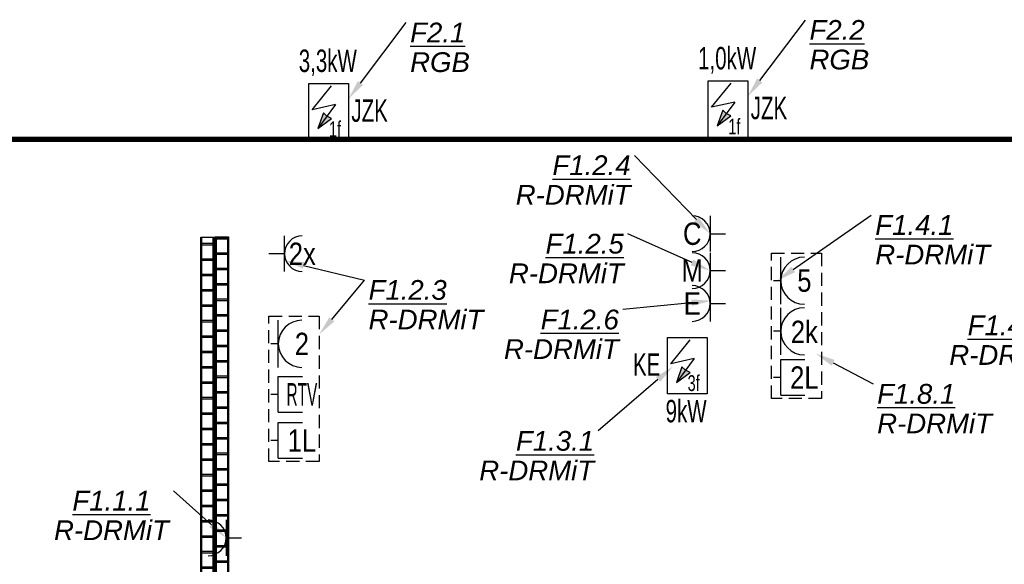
# Model space of a CAD drawing. Header units: millimetres. Extents: x 667417 to 821619, y 904330 to 1017710.
# Tile 6 of 13: x 680983 to 688465, y 916930 to 921067. Entities that reach past the tile are written whole.
import ezdxf
from ezdxf import colors
from ezdxf.entities.mleader import LeaderData, LeaderLine
from ezdxf.enums import TextEntityAlignment as Align
from ezdxf.math import Vec2, Vec3

# ---------------------------------------------------------------- set-up
doc = ezdxf.new("R2010")
doc.units = ezdxf.units.MM
doc.linetypes.add('DASHED', pattern=[0.75, 0.5, -0.25])
for name, color, linetype in [('_IE_Adresacja obwodów', 246, 'Continuous'), ('_IE_Gniazda_230V_IP20', 5, 'Continuous'), ('_IE_Gniazdo podwójne_230V_IP20', 5, 'Continuous'), ('_IE_Punkty zasilania IE', 5, 'Continuous'), ('_IE_Strefy oddziaływania rozdzielnic elektrycznych', 240, 'Continuous'), ('_IE_Trasy kablowe IE', 150, 'Continuous'), ('_IE_Trasy kablowe IT', 94, 'Continuous'), ('_IE_Zestaw_PEL', 5, 'Continuous')]:
    doc.layers.add(name, color=color, linetype=linetype)
doc.styles.add('ARIAL', font='arial-narrow_[pl.allfont.net].ttf', dxfattribs={"width": 0.8})
doc.styles.get("Standard").update_dxf_attribs({"font": 'ARIAL.TTF'})

# ---------------------------------------------------------------- blocks, each defined once
blk = doc.blocks.new('*U914')
at = {"layer": '_IE_Gniazda_230V_IP20', "color": 5}
for p, q in [((13.57, 13.57), (13.57, -13.57)), ((13.57, 0), (25.33, 0))]:
    blk.add_line(p, q, dxfattribs=at)
blk.add_arc((0, 0), 13.57, 270, 90, dxfattribs=at)
blk = doc.blocks.new('*U1496')
at = {"layer": '_IE_Zestaw_PEL', "color": 230, "linetype": 'DASHED', "ltscale": 20}
for p, q in [((55.28, 0), (55.28, 110.57)), ((55.28, 110.57), (93.4, 110.57)), ((93.4, 110.57), (93.4, 0)), ((93.4, 0), (55.28, 0))]:
    blk.add_line(p, q, dxfattribs=at)
at = {"layer": '_IE_Zestaw_PEL'}
for p, q in [((62.4, 71.66), (62.4, 107.49)), ((62.4, 89.57), (56.79, 89.57)), ((62.4, 33.23), (62.4, 69.06)), ((62.4, 51.15), (56.79, 51.15)), ((62.4, 2.66), (62.4, 29.83)), ((62.4, 29.83), (80.7, 29.83)), ((62.4, 16.1), (56.79, 16.1)), ((62.4, 2.66), (80.7, 2.66))]:
    blk.add_line(p, q, dxfattribs=at)
for centre in [(80.32, 89.57), (80.32, 51.15)]:
    blk.add_arc(centre, 17.91, 90, 270, dxfattribs=at)
at = {"layer": '_IE_Zestaw_PEL', "color": 240, "style": 'ARIAL', "flags": 12}
for tag, p in [('G', (80.32, 89.57)), ('K', (80.32, 51.15)), ('L', (80.32, 16.1))]:
    blk.add_attdef(tag, text='', height=17, dxfattribs=at).set_placement(p, align=Align.MIDDLE)
blk = doc.blocks.new('*U1760')
at = {"layer": '_IE_Gniazdo podwójne_230V_IP20', "color": 5}
for p, q in [((-13.57, -13.57), (-13.57, 13.57)), ((-13.57, 0), (-25.33, 0))]:
    blk.add_line(p, q, dxfattribs=at)
blk.add_arc((0, 0), 13.57, 90, 270, dxfattribs=at)
at = {"layer": '_IE_Gniazdo podwójne_230V_IP20', "style": 'ARIAL', "flags": 12}
blk.add_attdef('FUN', text='', height=17, dxfattribs=at).set_placement((0, 0), align=Align.MIDDLE)
blk = doc.blocks.new('*U1761')
at = {"layer": '_IE_Zestaw_PEL', "color": 230, "linetype": 'DASHED', "ltscale": 20}
for p, q in [((63.33, -1.9), (63.33, 108.66)), ((63.33, 108.66), (101.45, 108.66)), ((101.45, 108.66), (101.45, -1.9)), ((101.45, -1.9), (63.33, -1.9))]:
    blk.add_line(p, q, dxfattribs=at)
at = {"layer": '_IE_Zestaw_PEL'}
for p, q in [((70.45, 69.76), (70.45, 105.59)), ((70.45, 87.67), (64.84, 87.67)), ((70.45, 35.66), (70.45, 62.83)), ((70.45, 62.83), (88.74, 62.83)), ((70.45, 49.25), (64.84, 49.25)), ((70.45, 35.66), (88.74, 35.66)), ((70.45, 0.76), (70.45, 27.93)), ((70.45, 27.93), (88.74, 27.93)), ((70.45, 14.19), (64.84, 14.19)), ((70.45, 0.76), (88.74, 0.76))]:
    blk.add_line(p, q, dxfattribs=at)
blk.add_arc((88.37, 87.67), 17.91, 90, 270, dxfattribs=at)
at = {"layer": '_IE_Zestaw_PEL', "color": 240, "style": 'ARIAL', "flags": 12}
for tag, p in [('G', (88.37, 87.67)), ('L', (88.37, 14.19))]:
    blk.add_attdef(tag, text='', height=17, dxfattribs=at).set_placement(p, align=Align.MIDDLE)
at = {"layer": '_IE_Zestaw_PEL', "color": 240, "style": 'ARIAL', "width": 0.6, "flags": 12}
blk.add_attdef('K', text='', height=17, dxfattribs=at).set_placement((88.37, 49.25), align=Align.MIDDLE)
blk = doc.blocks.new('*U1762')
at = {"layer": '_IE_Gniazda_230V_IP20', "color": 5}
for p, q in [((13.57, 13.57), (13.57, -13.57)), ((13.57, 0), (25.33, 0))]:
    blk.add_line(p, q, dxfattribs=at)
blk.add_arc((0, 0), 13.57, 270, 90, dxfattribs=at)
at = {"layer": '_IE_Gniazda_230V_IP20', "style": 'ARIAL', "flags": 12}
blk.add_attdef('FUN', text='', height=17, dxfattribs=at).set_placement((0, 0), align=Align.MIDDLE)
blk = doc.blocks.new('*U1763')
at = {"layer": '_IE_Punkty zasilania IE'}
blk.add_hatch(color=94, dxfattribs=at).paths.add_polyline_path([(6.79, 8.66), (17.26, 16.31), (13.72, 18.05), (10.99, 20.6)])
at = {"layer": '_IE_Punkty zasilania IE', "color": 0}
for p, q in [((0, 42.94), (30.1, 42.94)), ((0, 0), (0, 42.94)), ((30.1, 42.94), (30.1, 0)), ((30.1, 0), (0, 0))]:
    blk.add_line(p, q, dxfattribs=at)
at = {"layer": '_IE_Punkty zasilania IE', "color": 94}
for p, q in [((2.47, 22.96), (17.28, 41.04)), ((20.19, 26.82), (2.47, 22.96)), ((20.19, 26.82), (6.79, 8.66)), ((10.99, 20.6), (6.79, 8.66)), ((6.79, 8.66), (17.26, 16.31)), ((13.72, 18.05), (10.99, 20.6)), ((17.26, 16.31), (13.72, 18.05))]:
    blk.add_line(p, q, dxfattribs=at)
at = {"layer": '_IE_Punkty zasilania IE', "color": 0, "insert": (15.28, 14.2), "char_height": 12, "attachment_point": 1, "style": 'ARIAL'}
blk.add_mtext_dynamic_manual_height_columns('3f', width=17.6107, gutter_width=100, heights=[0], dxfattribs=at)
at = {"layer": '_IE_Punkty zasilania IE', "color": 0, "style": 'ARIAL', "width": 0.8, "flags": 12}
for tag, p in [('URZADZENIE', (15.05, 47.86)), ('MOC', (15.05, -25.62))]:
    blk.add_attdef(tag, text='', height=17, dxfattribs=at).set_placement(p, align=Align.CENTER)
blk = doc.blocks.new('*U2933')
h = blk.add_hatch()
h.set_pattern_fill('JIS_LC_8A', color=256, scale=15, angle=45)
h.set_pattern_definition([(90, (-1197.58, 5e-10), (-117, 2e-14), []), (90, (-1186.97, 10.61), (-117, 2e-14), [])])
h.paths.add_polyline_path([(-3233.8, 41.7), (3233.8, 41.7), (3233.8, -41.7), (-3233.8, -41.7)])
for points in [[(-3233.8, 50), (3233.8, 50), (3233.8, -50), (-3233.8, -50)], [(-3233.8, 41.7), (3233.8, 41.7), (3233.8, -41.7), (-3233.8, -41.7)]]:
    blk.add_lwpolyline(points, close=True)
blk = doc.blocks.new('*U3255')
at = {"layer": '_IE_Punkty zasilania IE'}
blk.add_hatch(color=94, dxfattribs=at).paths.add_polyline_path([(6.79, 8.66), (17.26, 16.31), (13.72, 18.05), (10.99, 20.6)])
at = {"layer": '_IE_Punkty zasilania IE', "color": 0}
for p, q in [((0, 42.94), (30.1, 42.94)), ((0, 0), (0, 42.94)), ((30.1, 42.94), (30.1, 0)), ((30.1, 0), (0, 0))]:
    blk.add_line(p, q, dxfattribs=at)
at = {"layer": '_IE_Punkty zasilania IE', "color": 94}
for p, q in [((2.47, 22.96), (17.28, 41.04)), ((20.19, 26.82), (2.47, 22.96)), ((20.19, 26.82), (6.79, 8.66)), ((10.99, 20.6), (6.79, 8.66)), ((6.79, 8.66), (17.26, 16.31)), ((13.72, 18.05), (10.99, 20.6)), ((17.26, 16.31), (13.72, 18.05))]:
    blk.add_line(p, q, dxfattribs=at)
at = {"layer": '_IE_Punkty zasilania IE', "color": 0, "insert": (15.28, 14.2), "char_height": 12, "attachment_point": 1, "style": 'ARIAL'}
blk.add_mtext_dynamic_manual_height_columns('1f', width=17.6107, gutter_width=100, heights=[0], dxfattribs=at)
at = {"layer": '_IE_Punkty zasilania IE', "color": 0, "style": 'ARIAL', "width": 0.8, "flags": 12}
blk.add_attdef('URZADZENIE', text='', height=17, dxfattribs=at).set_placement((15.05, 47.86), align=Align.CENTER)
blk = doc.blocks.new('*U4600')
h = blk.add_hatch()
h.set_pattern_fill('JIS_LC_8A', color=256, scale=15, angle=45)
h.set_pattern_definition([(90, (2591.76, 2e-13), (-117, 2e-14), []), (90, (2602.36, 10.61), (-117, 2e-14), [])])
h.paths.add_polyline_path([(-3181.9, 41.7), (3181.9, 41.7), (3181.9, -41.7), (-3181.9, -41.7)])
for points in [[(-3181.9, 50), (3181.9, 50), (3181.9, -50), (-3181.9, -50)], [(-3181.9, 41.7), (3181.9, 41.7), (3181.9, -41.7), (-3181.9, -41.7)]]:
    blk.add_lwpolyline(points, close=True)

msp = doc.modelspace()

# ---------------------------------------------------------------- linework, layer by layer
at = {"layer": '_IE_Strefy oddziaływania rozdzielnic elektrycznych', "linetype": 'DASHED', "ltscale": 100, "const_width": 40}
msp.add_lwpolyline([(674461.8, 920158.2), (698582.9, 920158.2), (698582.9, 914771.1), (700863.3, 914771.1), (700863.3, 912577.2), (704561.4, 912577.2), (704561.4, 906467.7), (674461.8, 906467.7)], close=True, dxfattribs=at)

# ---------------------------------------------------------------- block references
at = {"layer": '_IE_Gniazda_230V_IP20', "xscale": 10, "yscale": 10, "zscale": 10}
for p, values in [((686093.5, 919441.5), {'FUN': 'C'}), ((686093.5, 919161.3), {'FUN': 'M'}), ((686093.5, 918911.3), {'FUN': 'E'})]:
    msp.add_blockref('*U1762', p, dxfattribs=at).add_auto_attribs(values)
msp.add_blockref('*U914', (682415.6, 917130.6), dxfattribs=at)
at = {"layer": '_IE_Gniazdo podwójne_230V_IP20', "xscale": 10, "yscale": 10, "zscale": 10}
msp.add_blockref('*U1760', (683130.2, 919289.7), dxfattribs=at).add_auto_attribs({'FUN': '2x'})
at = {"layer": '_IE_Punkty zasilania IE'}
ref = msp.add_blockref('*U3255', (683180.4, 920153.9), dxfattribs=dict(at, xscale=10, yscale=10, zscale=10))
ref.add_attrib('URZADZENIE', 'JZK', dxfattribs={"color": 0, "height": 170, "style": 'ARIAL', "width": 0.8, "flags": 12}).set_placement((683641.7, 920291.8), align=Align.CENTER)
ref.add_attrib('MOC', '3,3kW', dxfattribs={"color": 0, "height": 170, "style": 'ARIAL', "width": 0.8, "flags": 12}).set_placement((683324, 920670.4), align=Align.CENTER)
ref = msp.add_blockref('*U3255', (686215.1, 920173.6), dxfattribs=dict(at, xscale=10, yscale=10, zscale=10))
ref.add_attrib('URZADZENIE', 'JZK', dxfattribs={"color": 0, "height": 170, "style": 'ARIAL', "width": 0.8, "flags": 12}).set_placement((686676.4, 920311.5), align=Align.CENTER)
ref.add_attrib('MOC', '1,0kW', dxfattribs={"color": 0, "height": 170, "style": 'ARIAL', "width": 0.8, "flags": 12}).set_placement((686358.6, 920690.1), align=Align.CENTER)
ref = msp.add_blockref('*U1763', (685905.4, 918224.1), dxfattribs=dict(at, xscale=10, yscale=10, zscale=10))
ref.add_attrib('URZADZENIE', 'KE', dxfattribs={"color": 0, "height": 170, "style": 'ARIAL', "width": 0.8, "flags": 12}).set_placement((685746.8, 918362), align=Align.CENTER)
ref.add_attrib('MOC', '9kW', dxfattribs={"color": 0, "height": 170, "style": 'ARIAL', "width": 0.8, "flags": 12}).set_placement((686046.8, 918008.6), align=Align.CENTER)
at = {"layer": '_IE_Trasy kablowe IE', "rotation": 269.9999999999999}
msp.add_blockref('*U2933', (682519.1, 916185.1), dxfattribs=at)
at = {"layer": '_IE_Trasy kablowe IT', "rotation": 270}
msp.add_blockref('*U4600', (682409.6, 916232.9), dxfattribs=at)
at = {"layer": '_IE_Zestaw_PEL', "xscale": 10, "yscale": 10, "zscale": 10}
msp.add_blockref('*U1496', (686142.1, 918188.5), dxfattribs=at).add_auto_attribs({'L': '2L', 'G': '5', 'K': '2k'})
at = {"layer": '_IE_Zestaw_PEL', "color": 1, "xscale": 10, "yscale": 10, "zscale": 10}
msp.add_blockref('*U1761', (682243.5, 917728.4), dxfattribs=at).add_auto_attribs({'L': '1L', 'G': '2', 'K': 'RTV'})

# ---------------------------------------------------------------- leaders
at = {"layer": '_IE_Adresacja obwodów'}
ml = msp.add_multileader_mtext('Standard', dxfattribs=at)
ml.set_content('{\\L\\fArial|b0|i1|c238|p34;F2.1\\P\\lRGB}', color=256)
ml.set_leader_properties()
ml.build(insert=Vec2(0, 0))
ml.multileader.update_dxf_attribs({"has_dogleg": 0, "has_text_frame": 1, "text_left_attachment_type": 0, "text_right_attachment_type": 0, "dogleg_length": 0, "arrow_head_size": 150})
ctx = ml.context
ctx.base_point, ctx.char_height, ctx.arrow_head_size, ctx.landing_gap_size, ctx.plane_origin = Vec3(683919.7, 921045.1), 150, 150, 30, Vec3(681099.9, 913989.5)
ctx.left_attachment, ctx.right_attachment = 0, 0
notes = []
notes.append((ctx, [(0, (1, 1, 0), (683919.7, 921045.1), (1, 0), 0, [(0, [(683481.4, 920466.5)], 0, [])])]))
ctx.mtext.insert, ctx.mtext.width, ctx.mtext.line_spacing_factor, ctx.mtext.flow_direction = Vec3(683949.7, 921045.1), 800, 0.9, 5
ml = msp.add_multileader_mtext('Standard', dxfattribs=at)
ml.set_content('{\\L\\fArial|b0|i1|c238|p34;F2.2\\P\\lRGB}', color=256)
ml.set_leader_properties()
ml.build(insert=Vec2(0, 0))
ml.multileader.update_dxf_attribs({"has_dogleg": 0, "has_text_frame": 1, "text_left_attachment_type": 0, "text_right_attachment_type": 0, "dogleg_length": 0, "arrow_head_size": 150})
ctx = ml.context
ctx.base_point, ctx.char_height, ctx.arrow_head_size, ctx.landing_gap_size, ctx.plane_origin = Vec3(686954.3, 921064.8), 150, 150, 30, Vec3(684134.5, 914009.2)
ctx.left_attachment, ctx.right_attachment = 0, 0
notes.append((ctx, [(0, (1, 1, 0), (686954.3, 921064.8), (1, 0), 0, [(0, [(686516, 920486.2)], 0, [])])]))
ctx.mtext.insert, ctx.mtext.width, ctx.mtext.line_spacing_factor, ctx.mtext.flow_direction = Vec3(686984.3, 921064.8), 800, 0.9, 5
ml = msp.add_multileader_mtext('Standard', dxfattribs=at)
ml.set_content('{\\L\\fArial|b0|i1|c238|p34;F1.2.4\\P\\lR-DRMiT}', color=256)
ml.set_leader_properties()
ml.build(insert=Vec2(0, 0))
ml.multileader.update_dxf_attribs({"has_dogleg": 0, "has_text_frame": 1, "text_left_attachment_type": 0, "text_right_attachment_type": 0, "dogleg_length": 0, "arrow_head_size": 150})
ctx = ml.context
ctx.base_point, ctx.char_height, ctx.arrow_head_size, ctx.landing_gap_size, ctx.plane_origin = Vec3(684712.1, 920036.8), 150, 150, 30, Vec3(681631, 912950.7)
ctx.left_attachment, ctx.right_attachment, ctx.text_align_type = 0, 0, 2
notes.append((ctx, [(0, (1, 1, 0), (685654.9, 920036.8), (-1, 0), 0, [(0, [(686229.2, 919441.6)], 0, [])])]))
ctx.mtext.insert, ctx.mtext.width, ctx.mtext.alignment, ctx.mtext.line_spacing_factor, ctx.mtext.flow_direction = Vec3(685624.9, 920036.8), 800, 3, 0.9, 5
ml = msp.add_multileader_mtext('Standard', dxfattribs=at)
ml.set_content('{\\L\\fArial|b0|i1|c238|p34;F1.4.1\\P\\lR-DRMiT}', color=256)
ml.set_leader_properties()
ml.build(insert=Vec2(0, 0))
ml.multileader.update_dxf_attribs({"has_dogleg": 0, "has_text_frame": 1, "text_left_attachment_type": 0, "text_right_attachment_type": 0, "dogleg_length": 0, "arrow_head_size": 150})
ctx = ml.context
ctx.base_point, ctx.char_height, ctx.arrow_head_size, ctx.landing_gap_size, ctx.plane_origin = Vec3(687454.1, 919582.8), 150, 150, 30, Vec3(684328.1, 911622.8)
ctx.left_attachment, ctx.right_attachment = 0, 0
notes.append((ctx, [(0, (1, 1, 0), (687454.1, 919582.8), (1, 0), 0, [(0, [(686738.1, 919084.2)], 0, [])])]))
ctx.mtext.insert, ctx.mtext.width, ctx.mtext.line_spacing_factor, ctx.mtext.flow_direction = Vec3(687484.1, 919582.8), 800, 0.9, 5
ml = msp.add_multileader_mtext('Standard', dxfattribs=at)
ml.set_content('{\\L\\fArial|b0|i1|c238|p34;F1.2.5\\P\\lR-DRMiT}', color=256)
ml.set_leader_properties()
ml.build(insert=Vec2(0, 0))
ml.multileader.update_dxf_attribs({"has_dogleg": 0, "has_text_frame": 1, "text_left_attachment_type": 0, "text_right_attachment_type": 0, "dogleg_length": 0, "arrow_head_size": 150})
ctx = ml.context
ctx.base_point, ctx.char_height, ctx.arrow_head_size, ctx.landing_gap_size, ctx.plane_origin = Vec3(684660.1, 919440.5), 150, 150, 30, Vec3(681579, 912455.9)
ctx.left_attachment, ctx.right_attachment, ctx.text_align_type = 0, 0, 2
notes.append((ctx, [(0, (1, 1, 0), (685602.9, 919440.5), (-1, 0), 0, [(0, [(686229.2, 919161.3)], 0, [])])]))
ctx.mtext.insert, ctx.mtext.width, ctx.mtext.alignment, ctx.mtext.line_spacing_factor, ctx.mtext.flow_direction = Vec3(685572.9, 919440.5), 800, 3, 0.9, 5
ml = msp.add_multileader_mtext('Standard', dxfattribs=at)
ml.set_content('{\\L\\fArial|b0|i1|c238|p34;F1.2.3\\P\\lR-DRMiT}', color=256)
ml.set_leader_properties()
ml.build(insert=Vec2(0, 0))
ml.multileader.update_dxf_attribs({"has_dogleg": 0, "has_text_frame": 1, "text_left_attachment_type": 0, "text_right_attachment_type": 0, "dogleg_length": 0, "arrow_head_size": 150})
ctx = ml.context
ctx.base_point, ctx.char_height, ctx.arrow_head_size, ctx.landing_gap_size, ctx.plane_origin = Vec3(683603.7, 919089.2), 150, 150, 30, Vec3(680522.5, 912104.6)
ctx.left_attachment, ctx.right_attachment = 0, 0
notes.append((ctx, [(1, (1, 1, 0), (683603.7, 919089.2), (1, 0), 0, [(0, [(683258.1, 918675.7)], 0, []), (1, [(682994.5, 919236.1)], 0, [])])]))
ctx.mtext.insert, ctx.mtext.width, ctx.mtext.line_spacing_factor, ctx.mtext.flow_direction = Vec3(683633.7, 919089.2), 800, 0.9, 5
ml = msp.add_multileader_mtext('Standard', dxfattribs=at)
ml.set_content('{\\L\\fArial|b0|i1|c238|p34;F1.4.1\\P\\lR-DRMiT}', color=256)
ml.set_leader_properties()
ml.build(insert=Vec2(0, 0))
ml.multileader.update_dxf_attribs({"has_dogleg": 0, "has_text_frame": 1, "text_left_attachment_type": 0, "text_right_attachment_type": 0, "dogleg_length": 0, "arrow_head_size": 150})
ctx = ml.context
ctx.base_point, ctx.char_height, ctx.arrow_head_size, ctx.landing_gap_size, ctx.plane_origin = Vec3(688011.6, 918820), 150, 150, 30, Vec3(684989.6, 910773.2)
ctx.left_attachment, ctx.right_attachment, ctx.text_align_type = 0, 0, 1
notes.append((ctx, [(0, (1, 1, 0), (688954.4, 918820), (-1, 0), 0, [(0, [(689296.7, 919050.5)], 0, [])])]))
ctx.mtext.insert, ctx.mtext.width, ctx.mtext.alignment, ctx.mtext.line_spacing_factor, ctx.mtext.flow_direction = Vec3(688483, 918820), 800, 2, 0.9, 5
ml = msp.add_multileader_mtext('Standard', dxfattribs=at)
ml.set_content('{\\L\\fArial|b0|i1|c238|p34;F1.2.6\\P\\lR-DRMiT}', color=256)
ml.set_leader_properties()
ml.build(insert=Vec2(0, 0))
ml.multileader.update_dxf_attribs({"has_dogleg": 0, "has_text_frame": 1, "text_left_attachment_type": 0, "text_right_attachment_type": 0, "dogleg_length": 0, "arrow_head_size": 150})
ctx = ml.context
ctx.base_point, ctx.char_height, ctx.arrow_head_size, ctx.landing_gap_size, ctx.plane_origin = Vec3(684622.7, 918864.5), 150, 150, 30, Vec3(681440.7, 911869.8)
ctx.left_attachment, ctx.right_attachment, ctx.text_align_type = 0, 0, 2
notes.append((ctx, [(0, (1, 1, 0), (685565.5, 918864.5), (-1, 0), 0, [(0, [(686237.8, 918932.2)], 0, [])])]))
ctx.mtext.insert, ctx.mtext.width, ctx.mtext.alignment, ctx.mtext.line_spacing_factor, ctx.mtext.flow_direction = Vec3(685535.5, 918864.5), 800, 3, 0.9, 5
ml = msp.add_multileader_mtext('Standard', dxfattribs=at)
ml.set_content('{\\L\\fArial|b0|i1|c238|p34;F1.8.1\\P\\lR-DRMiT}', color=256)
ml.set_leader_properties()
ml.build(insert=Vec2(0, 0))
ml.multileader.update_dxf_attribs({"has_dogleg": 0, "has_text_frame": 1, "text_left_attachment_type": 0, "text_right_attachment_type": 0, "dogleg_length": 0, "arrow_head_size": 150})
ctx = ml.context
ctx.base_point, ctx.char_height, ctx.arrow_head_size, ctx.landing_gap_size, ctx.plane_origin = Vec3(687468.5, 918299.7), 150, 150, 30, Vec3(684387.4, 911315.1)
ctx.left_attachment, ctx.right_attachment = 0, 0
notes.append((ctx, [(0, (1, 1, 0), (687468.5, 918299.7), (1, 0), 0, [(0, [(687030.9, 918530.8)], 0, [])])]))
ctx.mtext.insert, ctx.mtext.width, ctx.mtext.line_spacing_factor, ctx.mtext.flow_direction = Vec3(687498.5, 918299.7), 800, 0.9, 5
ml = msp.add_multileader_mtext('Standard', dxfattribs=at)
ml.set_content('{\\L\\fArial|b0|i1|c238|p34;F1.3.1\\P\\lR-DRMiT}', color=256)
ml.set_leader_properties()
ml.build(insert=Vec2(0, 0))
ml.multileader.update_dxf_attribs({"has_dogleg": 0, "has_text_frame": 1, "text_left_attachment_type": 0, "text_right_attachment_type": 0, "dogleg_length": 0, "arrow_head_size": 150})
ctx = ml.context
ctx.base_point, ctx.char_height, ctx.arrow_head_size, ctx.landing_gap_size, ctx.plane_origin = Vec3(684435, 917942.5), 150, 150, 30, Vec3(681253, 910947.7)
ctx.left_attachment, ctx.right_attachment, ctx.text_align_type = 0, 0, 2
notes.append((ctx, [(0, (1, 1, 0), (685377.8, 917942.5), (-1, 0), 0, [(0, [(685946.8, 918432.2)], 0, [])])]))
ctx.mtext.insert, ctx.mtext.width, ctx.mtext.alignment, ctx.mtext.line_spacing_factor, ctx.mtext.flow_direction = Vec3(685347.8, 917942.5), 800, 3, 0.9, 5
ml = msp.add_multileader_mtext('Standard', dxfattribs=at)
ml.set_content('{\\L\\fArial|b0|i1|c238|p34;F1.1.1\\P\\lR-DRMiT}', color=256)
ml.set_leader_properties()
ml.build(insert=Vec2(0, 0))
ml.multileader.update_dxf_attribs({"has_dogleg": 0, "has_text_frame": 1, "text_left_attachment_type": 0, "text_right_attachment_type": 0, "dogleg_length": 0, "arrow_head_size": 150})
ctx = ml.context
ctx.base_point, ctx.char_height, ctx.arrow_head_size, ctx.landing_gap_size, ctx.plane_origin = Vec3(681208.7, 917488.2), 150, 150, 30, Vec3(678093.8, 909573.3)
ctx.left_attachment, ctx.right_attachment, ctx.text_align_type = 0, 0, 1
notes.append((ctx, [(0, (1, 1, 0), (682151.5, 917488.2), (-1, 0), 0, [(0, [(682551.3, 917130.6)], 0, [])])]))
ctx.mtext.insert, ctx.mtext.width, ctx.mtext.alignment, ctx.mtext.line_spacing_factor, ctx.mtext.flow_direction = Vec3(681680.1, 917488.2), 800, 2, 0.9, 5
for ctx, leaders in notes:
    for number, flags, end, landing, length, lines in leaders:
        leader = LeaderData()
        leader.index, (leader.has_last_leader_line, leader.has_dogleg_vector, leader.attachment_direction) = number, flags
        leader.last_leader_point, leader.dogleg_vector, leader.dogleg_length = Vec3(end), Vec3(landing), length
        for number, points, colour, breaks in lines:
            line = LeaderLine()
            line.index, line.vertices, line.color, line.breaks = number, Vec3.list(points), colors.encode_raw_color(colour), breaks
            leader.lines.append(line)
        ctx.leaders.append(leader)

doc.saveas('drawing.dxf')
